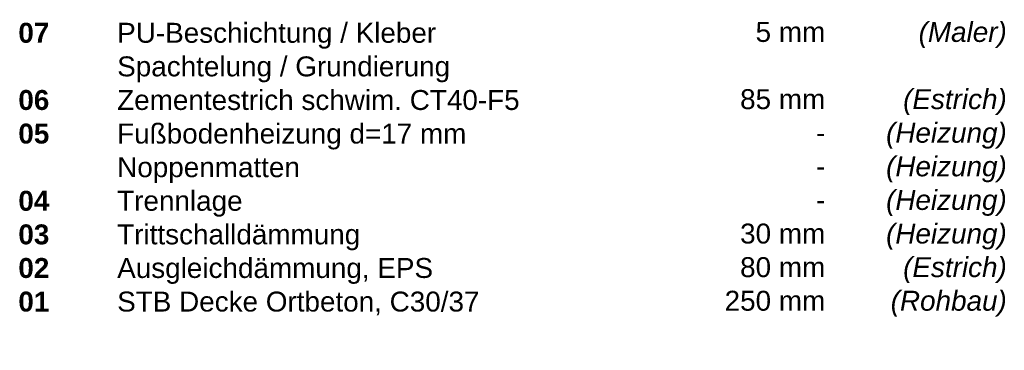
# Model space of a CAD drawing. Header units: metres. Extents: x 0.4 to 30.1, y -10.7 to 8.6.
# Tile 223 of 256: x 10.4 to 11.6, y 0.1 to 0.5. Entities that reach past the tile are written whole.
import ezdxf

# ---------------------------------------------------------------- set-up
doc = ezdxf.new("R2010")
doc.units = ezdxf.units.M
doc.layers.add('_Bodenaufbauten 20230510 (2D)', color=7, linetype='Continuous', lineweight=9)
doc.layers.add('Keine', color=7, linetype='Continuous', lineweight=9)
doc.styles.add('Arial', font='arial.ttf')
doc.styles.add('Arial (bold)', font='arialbd.ttf')
doc.styles.add('Arial (italic)', font='ariali.ttf')

# ---------------------------------------------------------------- blocks, each defined once
blk = doc.blocks.new('Bodenaufbauten 20230510 (2D)')
at = {"layer": 'Keine', "color": 7, "insert": (10.3794, 0.50632), "char_height": 0.0252181, "attachment_point": 1, "line_spacing_factor": 1.011258, "style": 'Arial (bold)'}
blk.add_mtext('\\pxt4.957;07^I{\\fArial|b0|i0|c0|p0;PU-Beschichtung / Kleber\\P^ISpachtelung / Grundierung}{\\fArial|b0|i0|c0|p0;\\H1.2x;\\P}06{\\fArial|b0|i0|c0|p0;\\H1.2x;^I}{\\fArial|b0|i0|c0|p0;Zementestrich schwim. }{\\fArial|b0|i0|c0|p0;CT40-F5}{\\fArial|b0|i0|c0|p0;\\P}05{\\fArial|b0|i0|c0|p0; ^IFußbodenheizung d=17 mm \\P     ^INoppenmatten}{\\fArial|b0|i0|c0|p0;\\C1;\\P}04{\\fArial|b0|i0|c0|p0; ^ITrennlage\\P}03{\\fArial|b0|i0|c0|p0; ^ITrittschalldämmung\\P}02{\\fArial|b0|i0|c0|p0; ^IAusgleichdämmung, EPS}{\\fArial|b0|i0|c0|p0;\\P}01{\\fArial|b0|i0|c0|p0; ^ISTB Decke Ortbeton, C30/37}', dxfattribs=at)
at = {"layer": 'Keine', "color": 7, "transparency": 33554687, "char_height": 0.025218, "attachment_point": 3, "line_spacing_factor": 1.011258}
for s, insert, width, style in [('  5 mm\\P\\P  85 mm\\P-\\P-\\P-\\P  30 mm\\P80 mm\\P250 mm', (11.39978, 0.50738), 0.1510902, 'Arial'), ('(Maler)\\P\\P(Estrich)\\P(Heizung)\\P(Heizung)\\P(Heizung)\\P(Heizung)\\P(Estrich)\\P(Rohbau)', (11.6294, 0.50738), 0.175, 'Arial (italic)')]:
    blk.add_mtext(s, dxfattribs=dict(at, insert=insert, width=width, style=style))

msp = doc.modelspace()

# ---------------------------------------------------------------- block references
at = {"layer": '_Bodenaufbauten 20230510 (2D)'}
msp.add_blockref('Bodenaufbauten 20230510 (2D)', (0, 0), dxfattribs=at)

doc.saveas('drawing.dxf')
